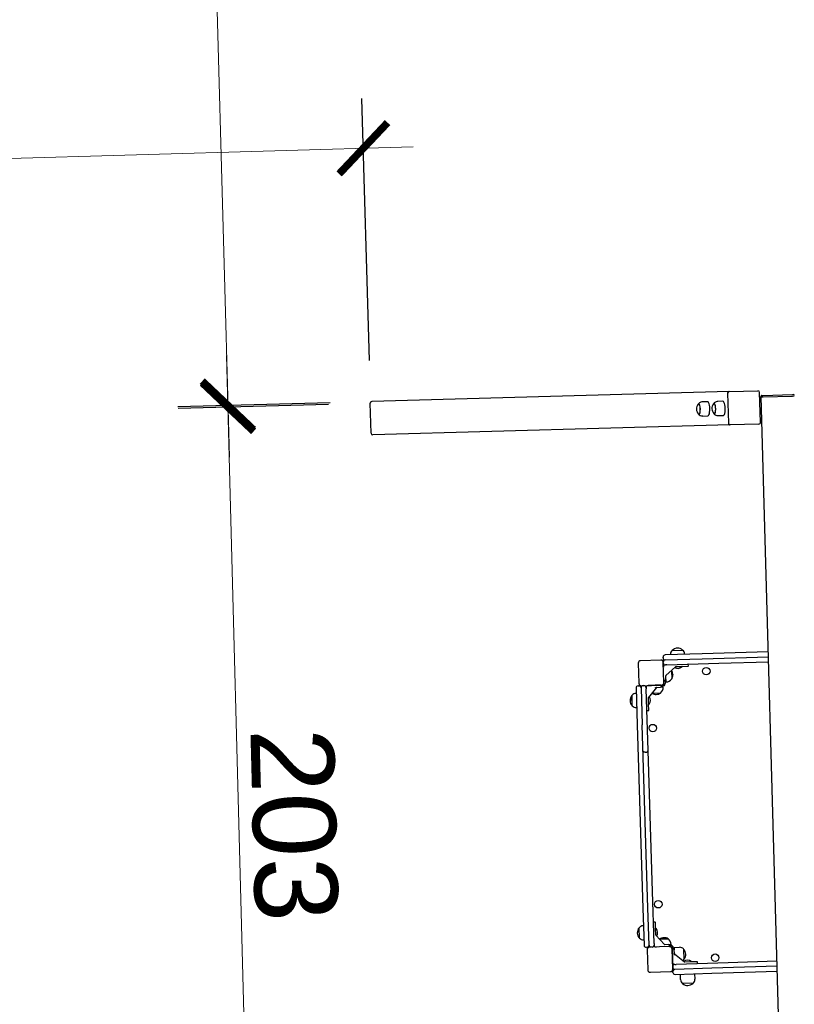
# Model space of a CAD drawing. Header units: millimetres. Extents: x 115689 to 123680, y 15655 to 20110.
# Tile 4 of 21: x 116913 to 117099, y 16985 to 17222. Entities that reach past the tile are written whole.
import ezdxf

# ---------------------------------------------------------------- set-up
doc = ezdxf.new("R2010")
doc.units = ezdxf.units.MM
doc.header["$LTSCALE"] = 100
doc.header["$MEASUREMENT"] = 0
doc.linetypes.add('DASHED', pattern=[0.75, 0.5, -0.25])
for name, color, linetype in [('2D_METAL', 232, 'Continuous'), ('4.Piłkochwyty', 30, 'DASHED'), ('Warstwa1', 1, 'Continuous')]:
    doc.layers.add(name, color=color, linetype=linetype)
doc.styles.add('styl3', font='ARIAL.TTF', dxfattribs={"height": 20})
doc.dimstyles.new('ISO-25$0', dxfattribs={"dimtxt": 10, "dimasz": 10, "dimexe": 5, "dimexo": 12, "dimgap": 2, "dimtad": 1, "dimdec": 0, "dimtxsty": 'Standard', "dimblk": 'ARCHTICK', "dimcen": 2.5, "dimdle": 5, "dimadec": 0, "dimazin": 0, "dimtfac": 1, "dimtdec": 0, "dimtmove": 0, "dimatfit": 3, "dimfxl": 1, "dimlwd": 0, "dimarcsym": 0})

# ---------------------------------------------------------------- blocks, each defined once
blk = doc.blocks.new('_ArchTick')
at = {"layer": 'Warstwa1', "color": 0, "const_width": 0.15}
blk.add_lwpolyline([(-0.5, -0.5), (0.5, 0.5)], dxfattribs=at)
blk = doc.blocks.new('*D673')
at = {"layer": '2D_METAL', "color": 1, "linetype": 'ByBlock', "lineweight": -2}
for p, q in [((116997.17, 17139.97), (116995.35, 17203.04)), ((116780.75, 17133.72), (116778.93, 17196.79))]:
    blk.add_line(p, q, dxfattribs=at)
at = {"layer": '2D_METAL', "color": 1, "linetype": 'ByBlock', "lineweight": 0}
blk.add_line((117007.69, 17191.39), (116767.28, 17184.45), dxfattribs=at)
at = {"layer": 'Defpoints', "color": 0, "linetype": 'ByBlock'}
for p in [(116779.27, 17184.79), (116997.46, 17129.97), (116781.04, 17123.72)]:
    blk.add_point(p, dxfattribs=at)
at = {"layer": '2D_METAL', "color": 1, "linetype": 'ByBlock', "lineweight": 0, "xscale": 12, "yscale": 12, "zscale": 12}
for p, rotation in [((116995.7, 17191.04), 1.654667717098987), ((116779.27, 17184.79), 181.6546677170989)]:
    blk.add_blockref('_ArchTick', p, dxfattribs=dict(at, rotation=rotation))
at = {"layer": '2D_METAL', "color": 4, "linetype": 'ByBlock', "insert": (116887.11, 17200.95), "char_height": 20, "attachment_point": 5, "rotation": 1.6547, "style": 'styl3'}
blk.add_mtext('217', dxfattribs=at)
blk = doc.blocks.new('*D674')
at = {"layer": '2D_METAL', "color": 1, "linetype": 'ByBlock', "lineweight": 0}
blk.add_line((116963.48, 17116.76), (116953.26, 17492.7), dxfattribs=at)
at = {"layer": '2D_METAL', "color": 1, "linetype": 'ByBlock', "lineweight": -2}
for p, q in [((116977.78, 17481.36), (116941.59, 17480.38)), ((116987.35, 17129.41), (116951.16, 17128.43))]:
    blk.add_line(p, q, dxfattribs=at)
at = {"layer": 'Defpoints', "color": 0, "linetype": 'ByBlock'}
for p in [(116987.78, 17481.63), (116953.59, 17480.7), (116997.35, 17129.69)]:
    blk.add_point(p, dxfattribs=at)
at = {"layer": '2D_METAL', "color": 1, "linetype": 'ByBlock', "lineweight": 0, "xscale": 12, "yscale": 12, "zscale": 12}
for p, rotation in [((116953.59, 17480.7), 91.55742557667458), ((116963.15, 17128.76), 271.5574255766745)]:
    blk.add_blockref('_ArchTick', p, dxfattribs=dict(at, rotation=rotation))
at = {"layer": '2D_METAL', "color": 4, "linetype": 'ByBlock', "insert": (116971.58, 17305.09), "char_height": 20, "attachment_point": 5, "rotation": 271.5574, "style": 'styl3'}
blk.add_mtext('352', dxfattribs=at)
blk = doc.blocks.new('*D675')
at = {"layer": '2D_METAL', "color": 1, "linetype": 'ByBlock', "lineweight": 0}
blk.add_line((116962.8, 17141.18), (116968.75, 16914.66), dxfattribs=at)
at = {"layer": '2D_METAL', "color": 1, "linetype": 'ByBlock', "lineweight": -2}
for p, q in [((116987.69, 17129.83), (116951.12, 17128.87)), ((116993.01, 16927.3), (116956.44, 16926.34))]:
    blk.add_line(p, q, dxfattribs=at)
at = {"layer": 'Defpoints', "color": 0, "linetype": 'ByBlock'}
for p in [(116997.69, 17130.09), (117003.01, 16927.57), (116968.43, 16926.66)]:
    blk.add_point(p, dxfattribs=at)
at = {"layer": '2D_METAL', "color": 1, "linetype": 'ByBlock', "lineweight": 0, "xscale": 12, "yscale": 12, "zscale": 12}
for p, rotation in [((116963.11, 17129.18), 91.504172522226), ((116968.43, 16926.66), 271.504172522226)]:
    blk.add_blockref('_ArchTick', p, dxfattribs=dict(at, rotation=rotation))
at = {"layer": '2D_METAL', "color": 4, "linetype": 'ByBlock', "insert": (116978.99, 17028.27), "char_height": 20, "attachment_point": 5, "rotation": 271.5042, "style": 'styl3'}
blk.add_mtext('203', dxfattribs=at)

msp = doc.modelspace()

# ---------------------------------------------------------------- linework, layer by layer
at = {"layer": '4.Piłkochwyty', "linetype": 'ByBlock'}
for p, q in [((117083.658, 17132.502), (116997.754, 17130.097)), ((117083.287, 17132.092), (117083.488, 17124.895)), ((117083.287, 17132.092), (117083.488, 17124.895)), ((117083.716, 17132.504), (117083.658, 17132.502)), ((117083.716, 17132.504), (117090.609, 17132.697)), ((117091.211, 17125.111), (117091.01, 17132.308)), ((117091.041, 17131.209), (117091.359, 17131.217)), ((117091.354, 17131.417), (117091.359, 17131.217)), ((117091.359, 17131.217), (117091.759, 17131.229)), ((117096.811, 16936.494), (117091.359, 17131.217)), ((117091.499, 17131.572), (117091.749, 17131.579)), ((117091.749, 17131.579), (117098.947, 17131.78)), ((117091.759, 17131.229), (117098.956, 17131.43)), ((117091.959, 17131.234), (117098.756, 17131.425)), ((117098.947, 17131.78), (117099.196, 17131.787)), ((117098.956, 17131.43), (117099.356, 17131.441)), ((116997.549, 17122.489), (116997.347, 17129.686)), ((117076.362, 17129.547), (117076.349, 17129.547)), ((117078.491, 17130.057), (117077.246, 17130.022)), ((117080.062, 17129.651), (117080.049, 17129.65)), ((117082.191, 17130.16), (117080.946, 17130.126)), ((117076.419, 17127.048), (117076.432, 17127.048)), ((117077.341, 17126.623), (117078.586, 17126.658)), ((117080.119, 17127.151), (117080.132, 17127.152)), ((117081.041, 17126.727), (117082.286, 17126.762)), ((117091.181, 17126.211), (117091.499, 17126.219)), ((117083.882, 17124.506), (116997.977, 17122.101)), ((117083.94, 17124.507), (117083.882, 17124.506)), ((117090.833, 17124.7), (117083.94, 17124.507)), ((117077.162, 17069.427), (117068.283, 17069.15)), ((117069.583, 17069.191), (117069.58, 17069.291)), ((117070, 17070.254), (117072.499, 17070.332)), ((117070, 17070.241), (117072.499, 17070.319)), ((117070, 17070.241), (117070, 17070.254)), ((117072.499, 17070.332), (117072.499, 17070.319)), ((117072.978, 17069.397), (117072.981, 17069.297)), ((117093.075, 17069.922), (117077.162, 17069.427)), ((117061.813, 17067.148), (117061.963, 17062.321)), ((117067.221, 17067.917), (117062.394, 17067.767)), ((117067.789, 17067.935), (117068.32, 17067.951)), ((117067.798, 17067.635), (117067.789, 17067.935)), ((117067.805, 17068.435), (117067.798, 17068.635)), ((117067.802, 17067.528), (117067.798, 17067.635)), ((117067.99, 17062.508), (117067.84, 17067.336)), ((117068.127, 17066.801), (117068.13, 17066.688)), ((117068.32, 17067.951), (117077.199, 17068.227)), ((117068.727, 17066.763), (117068.358, 17066.752)), ((117068.727, 17066.763), (117081.232, 17067.152)), ((117073.868, 17066.523), (117073.859, 17066.823)), ((117077.199, 17068.227), (117093.109, 17068.723)), ((117081.232, 17067.152), (117093.142, 17067.523)), ((117068.466, 17063.27), (117068.439, 17064.151)), ((117068.44, 17064.135), (117068.439, 17064.151)), ((117070.762, 17066.302), (117068.472, 17064.212)), ((117069.811, 17065.396), (117069.873, 17063.397)), ((117069.811, 17065.396), (117069.873, 17063.397)), ((117070.122, 17064.416), (117070.122, 17064.395)), ((117070.774, 17066.327), (117072.372, 17066.376)), ((117072.372, 17066.376), (117073.771, 17066.42)), ((117072.373, 17066.336), (117072.374, 17066.302)), ((117061.782, 17061.713), (117061.982, 17061.719)), ((117061.981, 17061.737), (117062.281, 17061.746)), ((117061.981, 17061.737), (117061.982, 17061.719)), ((117062.281, 17061.746), (117062.443, 17061.751)), ((117062.581, 17061.74), (117067.409, 17061.89)), ((117062.981, 17061.75), (117063.181, 17061.757)), ((117065.88, 17061.841), (117064.181, 17061.788)), ((117065.84, 17061.839), (117065.84, 17061.841)), ((117067.279, 17061.884), (117065.88, 17061.841)), ((117066.319, 17061.856), (117066.319, 17061.854)), ((117067.391, 17061.487), (117067.382, 17061.787)), ((117067.546, 17061.91), (117067.678, 17061.914)), ((117067.678, 17061.914), (117067.978, 17061.924)), ((117067.966, 17062.237), (117067.964, 17062.314)), ((117067.976, 17061.937), (117067.966, 17062.237)), ((117067.976, 17061.937), (117068.197, 17061.944)), ((117067.978, 17061.924), (117067.985, 17061.718)), ((117068.073, 17063.041), (117068.373, 17063.05)), ((117068.243, 17063.046), (117068.268, 17062.247)), ((117068.466, 17063.27), (117068.486, 17062.654)), ((117060.38, 17056.917), (117060.302, 17059.416)), ((117060.302, 17059.416), (117060.316, 17059.416)), ((117060.393, 17056.918), (117060.316, 17059.416)), ((117061.238, 17059.895), (117061.338, 17059.898)), ((117061.297, 17061.198), (117061.574, 17052.318)), ((117062.497, 17061.235), (117062.773, 17052.355)), ((117063.746, 17061.506), (117063.632, 17061.502)), ((117063.696, 17061.272), (117063.704, 17061.023)), ((117064.168, 17046.132), (117063.704, 17061.023)), ((117066.238, 17061.317), (117064.294, 17058.901)), ((117067.139, 17059.969), (117065.14, 17059.907)), ((117067.139, 17059.969), (117065.14, 17059.907)), ((117066.159, 17059.658), (117066.137, 17059.658)), ((117066.297, 17061.353), (117067.178, 17061.381)), ((117066.297, 17061.353), (117066.312, 17061.354)), ((117067.794, 17061.4), (117067.178, 17061.381)), ((117067.687, 17061.628), (117067.387, 17061.619)), ((117064.321, 17057.29), (117064.271, 17058.887)), ((117064.364, 17055.891), (117064.321, 17057.29)), ((117064.395, 17057.292), (117064.36, 17057.291)), ((117060.393, 17056.918), (117060.38, 17056.917)), ((117061.444, 17056.5), (117061.344, 17056.497)), ((117063.967, 17055.778), (117064.267, 17055.788)), ((117061.574, 17052.318), (117062.948, 17008.166)), ((117064.147, 17008.203), (117062.775, 17052.308)), ((117063.479, 17045.746), (117063.679, 17045.752)), ((117065.222, 17012.236), (117064.168, 17046.132)), ((117065.612, 16999.731), (117065.222, 17012.236)), ((117062.948, 17008.166), (117063.224, 16999.287)), ((117064.424, 16999.324), (117064.147, 17008.203)), ((117065.852, 17004.872), (117065.552, 17004.863)), ((117062.12, 17001.004), (117062.043, 17003.503)), ((117062.043, 17003.503), (117062.056, 17003.503)), ((117062.134, 17001.005), (117062.056, 17003.503)), ((117062.978, 17003.982), (117063.078, 17003.985)), ((117065.998, 17003.376), (117065.955, 17004.775)), ((117066.048, 17001.779), (117065.998, 17003.376)), ((117066.038, 17003.377), (117066.073, 17003.378)), ((117062.134, 17001.005), (117062.12, 17001.004)), ((117063.184, 17000.587), (117063.084, 17000.584)), ((117066.073, 17001.766), (117068.162, 16999.476)), ((117066.979, 17000.815), (117068.978, 17000.877)), ((117066.979, 17000.815), (117068.978, 17000.877)), ((117067.958, 17001.126), (117067.98, 17001.127)), ((117063.939, 16998.809), (117063.74, 16998.803)), ((117063.939, 16998.809), (117063.941, 16998.767)), ((117063.941, 16998.767), (117064.241, 16998.777)), ((117063.958, 16998.212), (117064.108, 16993.384)), ((117064.241, 16998.777), (117064.315, 16998.779)), ((117069.367, 16998.98), (117064.539, 16998.83)), ((117065.575, 16999.132), (117065.685, 16999.136)), ((117065.612, 16999.731), (117065.623, 16999.362)), ((117069.104, 16999.471), (117068.223, 16999.443)), ((117068.239, 16999.444), (117068.223, 16999.443)), ((117069.104, 16999.471), (117069.721, 16999.49)), ((117069.334, 16999.078), (117069.324, 16999.378)), ((117069.328, 16999.249), (117069.628, 16999.258)), ((117069.593, 16998.943), (117069.638, 16998.945)), ((117069.638, 16998.945), (117069.938, 16998.954)), ((117069.931, 16999.187), (117069.937, 16998.968)), ((117069.937, 16998.968), (117070.157, 16998.975)), ((117069.947, 16998.668), (117069.937, 16998.968)), ((117069.949, 16998.586), (117069.947, 16998.668)), ((117070.135, 16993.572), (117069.985, 16998.399)), ((117069.991, 16998.269), (117070.034, 16996.87)), ((117070.387, 16998.382), (117070.088, 16998.372)), ((117070.247, 16998.677), (117070.256, 16998.378)), ((117070.475, 16998.785), (117071.774, 16998.825)), ((117070.475, 16998.785), (117070.494, 16998.168)), ((117070.522, 16997.287), (117070.494, 16998.168)), ((117072.725, 16998.404), (117072.802, 16995.906)), ((117072.725, 16998.404), (117072.802, 16995.906)), ((117070.034, 16996.87), (117070.087, 16995.171)), ((117070.522, 16997.287), (117070.521, 16997.303)), ((117070.558, 16997.228), (117072.974, 16995.285)), ((117095.16, 16995.451), (117083.476, 16995.087)), ((117070.115, 16993.271), (117070.111, 16993.383)), ((117070.124, 16992.971), (117070.115, 16993.271)), ((117070.118, 16994.171), (117070.124, 16993.971)), ((117070.369, 16994.736), (117070.373, 16994.623)), ((117070.602, 16994.687), (117070.971, 16994.698)), ((117079.518, 16993.763), (117070.639, 16993.487)), ((117083.476, 16995.087), (117070.971, 16994.698)), ((117074.585, 16995.311), (117072.988, 16995.261)), ((117074.583, 16995.385), (117074.584, 16995.351)), ((117075.984, 16995.354), (117074.585, 16995.311)), ((117076.097, 16994.958), (117076.087, 16995.257)), ((117095.194, 16994.251), (117079.518, 16993.763)), ((117079.555, 16992.564), (117095.227, 16993.052)), ((117064.727, 16992.803), (117069.554, 16992.953)), ((117070.124, 16992.971), (117070.155, 16992.972)), ((117070.161, 16992.772), (117070.155, 16992.972)), ((117070.676, 16992.288), (117079.555, 16992.564)), ((117072.017, 16991.029), (117071.976, 16992.328)), ((117075.375, 16992.434), (117075.415, 16991.135)), ((117074.995, 16990.184), (117072.496, 16990.107)), ((117074.995, 16990.171), (117072.496, 16990.093)), ((117072.496, 16990.093), (117072.496, 16990.107)), ((117074.995, 16990.184), (117074.995, 16990.171))]:
    msp.add_line(p, q, dxfattribs=at)
for centre in [(117078.18, 17065.241), (117078.18, 17065.241), (117065.315, 17051.55), (117065.315, 17051.55), (117066.633, 17009.17), (117066.633, 17009.17), (117080.325, 16996.305)]:
    msp.add_circle(centre, 0.9, dxfattribs=at)
for centre, radius, start, end in [((117090.615, 17132.302), 0.395, 0.87171, 90.80524), ((117091.504, 17131.422), 0.15, 91.60363, 181.60363), ((117099.201, 17131.637), 0.15, 1.60363, 91.60363), ((117077.641, 17128.332), 1.812, 140.7184, 222.48887), ((117081.341, 17128.436), 1.812, 140.7184, 222.48887), ((117077.237, 17127.751), 1.112, 212.03047, 275.36532), ((117080.937, 17127.855), 1.112, 212.03047, 275.36532), ((117090.817, 17125.094), 0.395, 272.33977, 2.39781), ((117068.298, 17068.651), 0.5, 91.78254, 181.78254), ((117070.779, 17069.328), 1.2, 130.46473, 181.78254), ((117071.29, 17068.981), 1.812, 48.17972, 135.38536), ((117071.779, 17069.359), 1.2, 1.78254, 53.10036), ((117062.412, 17067.167), 0.6, 91.78254, 181.78254), ((117067.24, 17067.317), 0.6, 1.78254, 91.78254), ((117068.304, 17068.451), 0.5, 181.78254, 271.78254), ((117068.336, 17067.451), 0.5, 91.78254, 181.78254), ((117068.343, 17067.251), 0.5, 181.78254, 271.78254), ((117068.374, 17066.252), 0.5, 91.78254, 181.78254), ((117073.759, 17066.82), 0.1, 1.78254, 91.78254), ((117073.768, 17066.52), 0.1, 271.78254, 1.78254), ((117068.54, 17064.139), 0.1, 114.0124, 181.78254), ((117068.236, 17064.358), 1.887, 1.78254, 33.39667), ((117068.236, 17064.336), 1.887, 330.16842, 1.78254), ((117071.336, 17067.495), 1.6, 240.34956, 309.58227), ((117070.829, 17066.228), 0.1, 91.78254, 155.2296), ((117072.333, 17066.335), 0.04, 1.78254, 91.78254), ((117072.324, 17066.3), 0.05, 309.58227, 1.78254), ((117061.797, 17061.213), 0.5, 91.78254, 181.78254), ((117062.563, 17062.339), 0.6, 181.78254, 271.78254), ((117061.997, 17061.219), 0.5, 1.78254, 91.78254), ((117062.997, 17061.251), 0.5, 91.78254, 181.78254), ((117063.197, 17061.257), 0.5, 1.78254, 91.78254), ((117064.196, 17061.288), 0.5, 91.78254, 181.78254), ((117067.282, 17061.784), 0.1, 1.78254, 91.78254), ((117067.39, 17062.489), 0.6, 271.78254, 1.78254), ((117067.669, 17062.228), 0.6, 271.78254, 1.78254), ((117068.07, 17063.141), 0.1, 181.78254, 271.78254), ((117068.37, 17063.15), 0.1, 271.78254, 1.78254), ((117068.514, 17064.267), 1.614, 268.99608, 327.37356), ((117061.653, 17058.207), 1.813, 138.17972, 225.38536), ((117061.275, 17058.696), 1.2, 91.78254, 143.10036), ((117062.608, 17060.87), 0.6, 95.98701, 106.03414), ((117066.078, 17061.544), 1.887, 240.16842, 271.78254), ((117066.1, 17061.544), 1.887, 271.78254, 303.39667), ((117066.316, 17061.254), 0.1, 91.78254, 153.80072), ((117066.186, 17061.271), 1.614, 306.19152, 4.569), ((117067.291, 17061.484), 0.1, 271.78254, 1.78254), ((117064.372, 17058.839), 0.1, 120.06814, 181.78254), ((117064.359, 17057.331), 0.04, 181.78254, 271.78254), ((117064.394, 17057.342), 0.05, 271.78254, 323.98282), ((117063.14, 17058.254), 1.6, 323.98282, 33.21552), ((117061.306, 17057.696), 1.2, 220.46473, 271.78254), ((117063.964, 17055.878), 0.1, 181.78254, 271.78254), ((117064.264, 17055.887), 0.1, 271.78254, 1.78254), ((117065.555, 17004.763), 0.1, 91.78254, 181.78254), ((117065.855, 17004.772), 0.1, 1.78254, 91.78254), ((117063.393, 17002.294), 1.813, 138.17972, 225.38536), ((117063.015, 17002.783), 1.2, 91.78254, 143.10036), ((117066.04, 17003.337), 0.04, 91.78254, 181.78254), ((117066.075, 17003.328), 0.05, 39.58227, 91.78254), ((117064.88, 17002.341), 1.6, 330.34956, 39.58227), ((117063.046, 17001.783), 1.2, 220.46473, 271.78254), ((117066.146, 17001.834), 0.1, 181.78254, 245.2296), ((117068.017, 16999.24), 1.887, 91.78254, 123.39667), ((117068.039, 16999.241), 1.887, 60.16842, 91.78254), ((117068.107, 16999.518), 1.614, 358.99608, 57.37356), ((117063.724, 16999.302), 0.5, 181.78254, 271.78254), ((117063.924, 16999.309), 0.5, 271.78254, 1.78254), ((117064.558, 16998.23), 0.6, 91.78254, 181.78254), ((117064.512, 16999.7), 0.6, 257.69967, 267.41845), ((117064.923, 16999.341), 0.5, 181.78254, 267.25351), ((117065.123, 16999.347), 0.5, 276.31158, 1.78254), ((117066.123, 16999.378), 0.5, 181.78254, 267.25351), ((117068.236, 16999.544), 0.1, 204.0124, 271.78254), ((117069.224, 16999.374), 0.1, 1.78254, 91.78254), ((117069.234, 16999.075), 0.1, 281.92035, 1.78254), ((117069.385, 16998.381), 0.6, 1.78254, 91.78254), ((117069.647, 16998.659), 0.6, 1.78254, 91.78254), ((117070.091, 16998.272), 0.1, 91.78254, 181.78254), ((117070.391, 16998.282), 0.1, 1.78254, 91.78254), ((117071.812, 16997.626), 1.2, 40.46473, 91.78254), ((117071.452, 16997.114), 1.812, 318.17972, 45.38536), ((117070.621, 16997.306), 0.1, 181.78254, 243.80072), ((117071.843, 16996.626), 1.2, 304.909, 323.10036), ((117073.621, 16994.13), 1.6, 53.98282, 123.21552), ((117074.533, 16995.384), 0.05, 1.78254, 53.98282), ((117064.708, 16993.403), 0.6, 181.78254, 271.78254), ((117069.536, 16993.553), 0.6, 271.78254, 1.78254), ((117070.587, 16995.186), 0.5, 181.78254, 271.78254), ((117070.618, 16994.187), 0.5, 91.78254, 181.78254), ((117070.624, 16993.987), 0.5, 181.78254, 271.78254), ((117070.654, 16992.987), 0.5, 91.78254, 181.78254), ((117071.005, 16993.599), 0.6, 185.98701, 195.99344), ((117073.036, 16995.363), 0.1, 210.06814, 271.78254), ((117074.544, 16995.35), 0.04, 271.78254, 1.78254), ((117075.987, 16995.254), 0.1, 1.78254, 91.78254), ((117075.997, 16994.955), 0.1, 271.78254, 1.78254), ((117070.661, 16992.787), 0.5, 181.78254, 271.78254), ((117073.216, 16991.066), 1.2, 181.78254, 233.10036), ((117074.216, 16991.097), 1.2, 310.46473, 1.78254), ((117073.705, 16991.444), 1.813, 228.17972, 315.38536)]:
    msp.add_arc(centre, radius, start, end, dxfattribs=at)
for centre, major_axis, ratio, start_param, end_param in [((117083.67, 17132.103), (-0.011, 0.4), 0.9578263, 0, 1.5707963), ((117083.67, 17132.103), (-0.011, 0.4), 0.9578263, 0, 1.5707963), ((117083.727, 17132.104), (0.011, -0.4), 0.9578263, 3.1415927, 4.712389), ((116997.765, 17129.698), (-0.417, -0.012), 0.9578263, 4.712389, 6.2831853), ((117076.384, 17128.297), (0.035, -1.25), 0.2873479, 0, 3.4620493), ((117076.397, 17128.298), (-0.035, 1.25), 0.2873479, 3.1415927, 6.2831853), ((117078.538, 17128.358), (0.048, -1.699), 0.2873479, 0, 3.1415927), ((117080.084, 17128.401), (0.035, -1.25), 0.2873479, 0, 3.4620493), ((117080.097, 17128.401), (0.035, -1.25), 0.2873479, 0, 3.1415927), ((117082.238, 17128.461), (0.048, -1.699), 0.2873479, 0, 3.1415927), ((117076.384, 17128.297), (0.035, -1.25), 0.2873479, 5.9627287, 6.2831853), ((117080.084, 17128.401), (0.035, -1.25), 0.2873479, 5.9627287, 6.2831853), ((117083.871, 17124.905), (-0.011, 0.4), 0.9578263, 1.5707963, 3.1415927), ((117083.871, 17124.905), (-0.011, 0.4), 0.9578263, 1.5707963, 3.1415927), ((117083.928, 17124.907), (0.011, -0.4), 0.9578263, 4.712389, 6.2831853), ((116997.966, 17122.5), (-0.417, -0.012), 0.9578263, 0, 1.5707963)]:
    msp.add_ellipse(centre, major_axis=major_axis, ratio=ratio, start_param=start_param, end_param=end_param, dxfattribs=at)
for points, knots in [([(117077.246, 17130.005), (117077.195, 17130.009), (117077.014, 17130.023), (117076.703, 17129.899), (117076.404, 17129.686), (117076.288, 17129.525), (117076.231, 17129.444)], [0, 0, 0, 0, 0.112668, 0.472921, 0.7728412, 1, 1, 1, 1]), ([(117080.946, 17130.108), (117080.895, 17130.112), (117080.714, 17130.127), (117080.403, 17130.003), (117080.104, 17129.79), (117079.988, 17129.629), (117079.931, 17129.547)], [0, 0, 0, 0, 0.112668, 0.472921, 0.7728412, 1, 1, 1, 1]), ([(117065.908, 17061.256), (117065.926, 17061.262), (117065.943, 17061.267), (117065.978, 17061.277), (117065.995, 17061.281), (117066.047, 17061.296), (117066.081, 17061.305), (117066.146, 17061.322), (117066.177, 17061.331), (117066.223, 17061.342), (117066.238, 17061.345), (117066.267, 17061.351), (117066.282, 17061.353), (117066.297, 17061.353)], [0, 0, 0, 0, 0.125, 0.125, 0.25, 0.25, 0.5, 0.5, 0.75, 0.75, 0.875, 0.875, 1, 1, 1, 1]), ([(117063.479, 17045.746), (117063.446, 17045.745), (117063.414, 17045.746), (117063.366, 17045.752), (117063.35, 17045.754), (117063.318, 17045.76), (117063.302, 17045.764), (117063.256, 17045.776), (117063.227, 17045.786), (117063.172, 17045.811), (117063.146, 17045.826), (117063.099, 17045.858), (117063.078, 17045.875), (117063.04, 17045.914), (117063.024, 17045.935), (117062.997, 17045.977), (117062.987, 17046), (117062.976, 17046.035), (117062.974, 17046.047), (117062.97, 17046.07), (117062.968, 17046.082), (117062.968, 17046.094)], [0, 0, 0, 0, 0.125, 0.125, 0.1875, 0.1875, 0.25, 0.25, 0.375, 0.375, 0.5, 0.5, 0.625, 0.625, 0.75, 0.75, 0.875, 0.875, 0.9375, 0.9375, 1, 1, 1, 1]), ([(117063.679, 17045.752), (117063.712, 17045.753), (117063.744, 17045.757), (117063.792, 17045.765), (117063.808, 17045.769), (117063.839, 17045.776), (117063.855, 17045.781), (117063.899, 17045.796), (117063.928, 17045.808), (117063.981, 17045.836), (117064.007, 17045.852), (117064.052, 17045.887), (117064.072, 17045.906), (117064.107, 17045.947), (117064.122, 17045.969), (117064.145, 17046.013), (117064.154, 17046.036), (117064.163, 17046.072), (117064.165, 17046.084), (117064.167, 17046.108), (117064.168, 17046.12), (117064.168, 17046.132)], [0, 0, 0, 0, 0.125, 0.125, 0.1875, 0.1875, 0.25, 0.25, 0.375, 0.375, 0.5, 0.5, 0.625, 0.625, 0.75, 0.75, 0.875, 0.875, 0.9375, 0.9375, 1, 1, 1, 1]), ([(117070.05, 16997.266), (117070.045, 16997.299), (117070.041, 16997.315), (117070.033, 16997.303), (117070.03, 16997.275), (117070.024, 16997.189), (117070.022, 16997.132), (117070.02, 16997.075)], [0, 0, 0, 0, 0.3310404, 0.3310404, 0.6708068, 0.6708068, 1, 1, 1, 1]), ([(117070.021, 16996.922), (117070.023, 16996.964), (117070.025, 16997.017), (117070.03, 16997.129), (117070.032, 16997.188), (117070.037, 16997.275), (117070.041, 16997.303), (117070.049, 16997.315), (117070.053, 16997.299), (117070.062, 16997.242), (117070.065, 16997.213), (117070.069, 16997.18)], [0, 0, 0, 0, 0.1981722, 0.1981722, 0.4194036, 0.4194036, 0.6406349, 0.6406349, 0.8618663, 0.8618663, 1, 1, 1, 1]), ([(117070.618, 16996.899), (117070.613, 16996.916), (117070.608, 16996.934), (117070.598, 16996.968), (117070.593, 16996.986), (117070.579, 16997.037), (117070.57, 16997.071), (117070.552, 16997.136), (117070.544, 16997.168), (117070.533, 16997.213), (117070.529, 16997.228), (117070.524, 16997.257), (117070.522, 16997.272), (117070.522, 16997.287)], [0, 0, 0, 0, 0.125, 0.125, 0.25, 0.25, 0.5, 0.5, 0.75, 0.75, 0.875, 0.875, 1, 1, 1, 1])]:
    msp.add_open_spline(points, degree=3, knots=knots, dxfattribs=at)

# ---------------------------------------------------------------- dimensions: what is measured, and where the dimension line sits
at = {"layer": '2D_METAL', "linetype": 'ByBlock'}
for p1, p2, distance, override, picture, middle in [((116997.347, 17129.686), (116987.778, 17481.631), 34.205, {"dimasz": 12, "dimexe": 12, "dimexo": 10, "dimgap": 3, "dimtxsty": 'styl3', "dimdle": 12, "dimclrd": 1, "dimclre": 1, "dimclrt": 4, "dimldrblk": 'ArchTick', "dimarcsym": 1}, '*D674', (116971.584, 17305.088)), ((116997.462, 17129.972), (116781.039, 17123.72), -61.098, {"dimasz": 12, "dimexe": 12, "dimexo": 10, "dimgap": 3, "dimtxsty": 'styl3', "dimdle": 12, "dimclrd": 1, "dimclre": 1, "dimclrt": 4, "dimldrblk": 'ArchTick', "dimarcsym": 1}, '*D673', (116887.11, 17200.954)), ((116997.688, 17130.091), (117003.006, 16927.565), -34.587, {"dimasz": 12, "dimexe": 12, "dimexo": 10, "dimgap": 3, "dimtxsty": 'styl3', "dimblk": 'ArchTick', "dimdle": 12, "dimclrd": 1, "dimclre": 1, "dimclrt": 4, "dimldrblk": 'ArchTick', "dimarcsym": 1}, '*D675', (116978.986, 17028.267))]:
    dim = msp.add_aligned_dim(p1=p1, p2=p2, distance=distance, dimstyle='ISO-25$0', override=override, dxfattribs=at)
    dim.commit()
    dim.dimension.update_dxf_attribs({"geometry": picture, "text_midpoint": middle})

doc.saveas('drawing.dxf')
